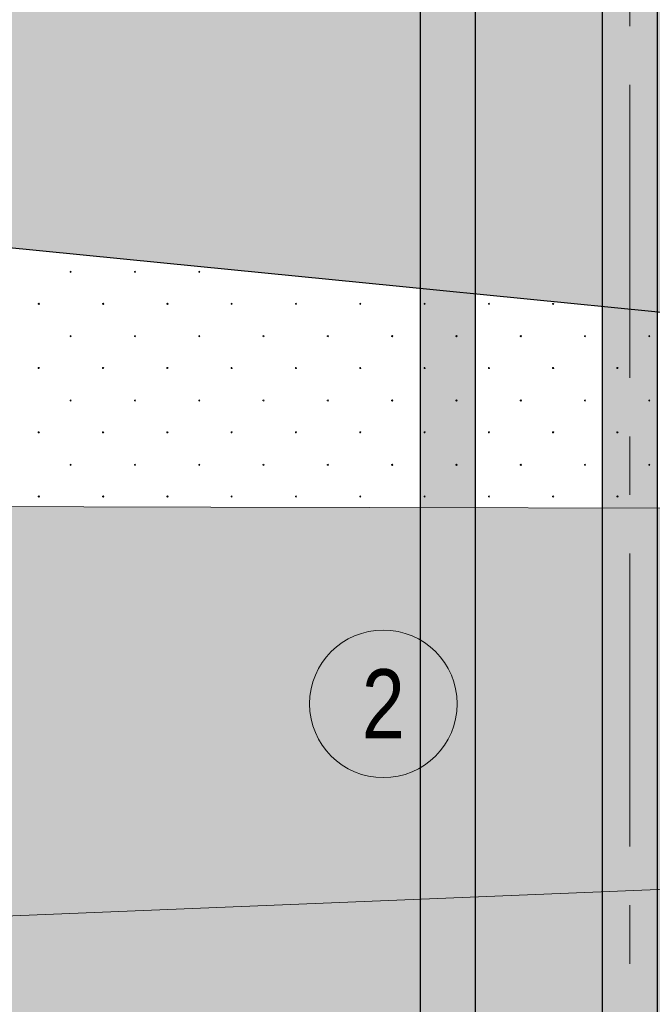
# Model space of a CAD drawing. Header units: millimetres. Extents: x 615418 to 955542, y 450519 to 646666.
# Tile 77 of 84: x 913903 to 920760, y 600895 to 611566. Entities that reach past the tile are written whole.
import ezdxf
from ezdxf.enums import TextEntityAlignment as Align

# ---------------------------------------------------------------- set-up
doc = ezdxf.new("R2010")
doc.units = ezdxf.units.MM
doc.linetypes.add('CENTER', pattern=[50.8, 31.75, -6.35, 6.35, -6.35])
doc.linetypes.add('осевая', pattern=[50.8, 31.75, -6.35, 6.35, -6.35])
for name, color, linetype in [('Bound', 7, 'Continuous'), ('Fill', 7, 'Continuous'), ('Геология', 7, 'Continuous')]:
    doc.layers.add(name, color=color, linetype=linetype)
doc.layers.add('Отдел_Оси', color=1, linetype='осевая', lineweight=15)
doc.styles.get("Standard").update_dxf_attribs({"font": 'arial.ttf'})

# ---------------------------------------------------------------- blocks, each defined once
blk = doc.blocks.new('пфз блцу')
at = {"layer": 'Fill'}
h = blk.add_hatch(color=4, dxfattribs=at)
h.dxf.hatch_style = 1
h.paths.add_polyline_path([(1791247, 1263972), (1790647, 1263972), (1790647, 1230222), (1791247, 1230222)])
h = blk.add_hatch(color=1, dxfattribs=at)
h.dxf.hatch_style = 1
h.paths.add_polyline_path([(1789275, 1263622), (1788675, 1263622), (1788675, 1230722), (1789275, 1230722)])
at = {"ltscale": 100}
for points in [[(1790647, 1263972), (1791247, 1263972), (1791247, 1230222), (1790647, 1230222)], [(1788675, 1263622), (1789275, 1263622), (1789275, 1230722), (1788675, 1230722)]]:
    blk.add_lwpolyline(points, close=True, dxfattribs=at)
blk = doc.blocks.new('круг2')
at = {"true_color": 0xffffff}
h = blk.add_hatch(color=7, dxfattribs=at)
edge = h.paths.add_edge_path()
edge.add_arc((0, 0), 0.8, 0, 360)
at = {"color": 7, "lineweight": 0}
blk.add_circle((0, 0), 0.8, dxfattribs=at)
at = {"color": 7, "lineweight": 0, "width": 0.8}
blk.add_text('2', height=0.75, dxfattribs=at).set_placement((0, 0), align=Align.MIDDLE_CENTER)

msp = doc.modelspace()

# ---------------------------------------------------------------- hatches: boundary and pattern name
at = {"layer": 'Fill'}
h = msp.add_hatch(dxfattribs=at)
h.set_pattern_fill('GR28', color=256, scale=1500, pattern_type=2)
h.set_pattern_definition([(90, (766712.94, 605367.84), (-375, 375), [16.5, -733.5]), (45, (766712.94, 605384.34), (-375, 375), [16.9706, -513.3595]), (0, (766724.94, 605396.34), (375, 375), [16.5, -733.5]), (315, (766741.44, 605396.34), (375, 375), [16.9706, -513.3595]), (90, (766753.44, 605367.84), (-375, 375), [16.5, -733.5]), (45, (766741.44, 605355.84), (-375, 375), [16.9706, -513.3595]), (0, (766724.94, 605355.84), (375, 375), [16.5, -733.5]), (315, (766712.94, 605367.84), (375, 375), [16.9706, -513.3595])])
h.paths.add_polyline_path([(954042.3, 612196.3), (952932.2, 612221), (950945.6, 612248.9), (948483, 612275.4), (945897.3, 612319.8), (945495, 612328.6), (943208, 612355.8), (938942, 612422.4), (938723.4, 612425.2), (938103.6, 612436.1), (937202.3, 612453), (936366.9, 612466.8), (935871.1, 612474.4), (935290.4, 612485.8), (934827.7, 612498.1), (930301.4, 612595.9), (929082.5, 612621.3), (928036.1, 612634.5), (924709.2, 612731.4), (924444, 612738.1), (923473.3, 612754.6), (923260.6, 612761.9), (919851.4, 612855.8), (919600.8, 612855.8), (919037.9, 612855.8), (913532.5, 613270.4), (911463.7, 613533.3), (908429.6, 613855.8), (905067.9, 614139.3), (902921.9, 614317.7), (896767, 611855.8), (889667, 611855.8), (889667, 611329.8), (892114.6, 611132.7), (894705.3, 610897.8), (897296, 610663), (899886.7, 610428.2), (902477.4, 610193.3), (905068.1, 609942.3), (907658.7, 609691.2), (910249.4, 609440.2), (912840.1, 609189.1), (915430.7, 608932.6), (918021.4, 608676.1), (920785.7, 608402.4), (930783.4, 608408.2), (935782.2, 608411.1), (940781, 608414), (945779.9, 608416.9), (950535.1, 608419.6), (954042.3, 608423.3)])
at = {"layer": 'Fill', "lineweight": 13}
h = msp.add_hatch(dxfattribs=at)
h.set_pattern_fill('GR30', color=256, scale=1500, pattern_type=2)
h.set_pattern_definition([(197.866148, (766950.019, 605597.732), (-1469.25, -489.3829239), [8.8168, -15942.6809]), (197.866148, (767197.519, 605845.232), (-1469.25, -489.3829239), [8.8168, -15942.6809]), (270, (767189.1, 605842.5), (489.75, 3e-14), [8.8168, -480.5661]), (270, (766941.6, 605595), (489.75, 3e-14), [8.8168, -480.5661]), (342.133852, (766941.694, 605586.242), (13713.0000001, -4404.4463148), [8.817, -15942.6807]), (342.133852, (767189.194, 605833.742), (13713.0000001, -4404.4463148), [8.817, -15942.6807]), (53.95219, (766949.944, 605583.392), (2448.75, 3425.680467), [8.817, -6649.238]), (53.95219, (767197.444, 605830.892), (2448.75, 3425.680467), [8.817, -6649.238]), (126.04781, (767202.694, 605838.092), (-1469.25, 1957.5316954), [8.8168, -6649.2382]), (126.04781, (766955.194, 605590.592), (-1469.25, 1957.5316954), [8.8168, -6649.2382])])
h.paths.add_polyline_path([(933579.3, 602648.5), (943944.1, 603034.7), (951843.6, 603295.4), (954042.3, 603379.5), (954989.5, 603415.7), (952542.3, 604231.5), (954042.3, 605231.5), (954042.3, 605512.1), (950535.1, 605748.2), (943944.1, 606214.7), (943496.9, 606250.4), (936616.8, 606252.6), (929736.7, 606258.9), (922856.7, 606269.1), (915976.6, 606282.8), (909096.5, 606299.3), (902216.5, 606317.9), (895336.4, 606337.9), (888456.3, 606358.3), (881576.2, 606378.3), (874696.2, 606397), (867816.1, 606413.5), (860936, 606427.2), (854055.9, 606437.4), (847475.8, 606438.8), (840295.8, 606445.8), (837106.8, 606445.8), (834117.9, 606445.8), (831128.9, 606445.9), (828139.9, 606445.9), (825151, 606445.9), (822162, 606445.9), (819173, 606445.9), (817678.5, 606445.9), (817678.5, 606445.8), (816922.4, 606485.4), (816175.6, 606517.7), (815428.8, 606549.5), (814681.9, 606581.4), (813935.1, 606613.2), (813188.3, 606645.1), (812441.5, 606675.7), (811694.6, 606706.2), (810947.8, 606736.8), (810200.9, 606767.4), (809454.1, 606795.8), (808707.2, 606824.3), (807960.3, 606852.8), (807213.4, 606881.3), (806466.5, 606907), (805719.6, 606932.7), (804972.7, 606958.5), (804225.8, 606984.2), (803478.8, 607006.5), (802731.8, 607028.9), (801984.8, 607051.2), (801237.9, 607073.6), (800490.8, 607092.2), (799743.8, 607110.7), (798996.7, 607129.3), (798249.7, 607147.8), (797502.6, 607162.3), (796755.5, 607176.8), (796008.4, 607191.3), (795161.3, 607205.8), (793411.4, 607124.1), (791761.5, 606882.5), (790111.6, 606491.6), (788461.7, 605968.4), (786811.8, 605335.8), (785161.9, 604621.6), (783512.1, 603856.8), (781862.2, 603074.9), (780450.5, 602420.5), (781424.5, 602419.5), (782398.6, 602418.6), (783372.6, 602417.6), (784346.7, 602416.6), (785320.7, 602415.6), (786294.8, 602414.7), (787268.8, 602413.7), (788242.9, 602412.7), (789217, 602411.7), (790191, 602410.7), (791165.1, 602409.8), (792139.1, 602408.8), (793113.2, 602407.8), (794087.2, 602406.8), (795230.8, 602406.8), (796008.2, 602381.8), (796755, 602357.8), (797501.9, 602333.8), (798248.8, 602309.8), (798995.4, 602279), (799742.1, 602248.3), (800488.8, 602217.5), (801235.5, 602186.8), (801982, 602149.8), (802728.5, 602112.7), (803475, 602075.7), (804221.5, 602038.7), (804967.9, 601996.1), (805714.3, 601953.5), (806460.6, 601910.9), (807207, 601868.3), (807953.2, 601821.1), (808699.4, 601773.9), (809445.7, 601726.7), (810191.9, 601679.5), (810938, 601628.8), (811684.2, 601578.2), (812430.3, 601527.5), (813176.5, 601476.9), (813922.6, 601424.1), (814668.6, 601371.4), (815414.7, 601318.6), (816160.8, 601265.8), (816906.9, 601212.3), (817678, 601145.9), (819173, 601145.9), (822162, 601145.9), (825151, 601145.9), (828139.9, 601145.9), (831128.9, 601145.9), (834117.9, 601145.9), (837106.8, 601145.8), (840295.8, 601145.8), (843649.5, 601143.8), (847475.8, 601145.8), (850356.8, 601128.3), (853710.5, 601115.5), (857064.2, 601100), (860417.9, 601082.4), (863771.6, 601063.7), (867125.2, 601044.5), (870478.9, 601025.7), (873832.6, 601008.2), (877186.3, 600992.6), (880540, 600979.8), (883893.6, 600970.2), (887247.3, 600964.3), (890601, 600962.3), (892119.9, 601012.4), (902484.8, 601398.7), (912849.6, 601812.2), (923214.4, 602235)])
h = msp.add_hatch(dxfattribs=at)
h.set_pattern_fill('GR29', color=256, scale=1500, pattern_type=2)
h.set_pattern_definition([(197.87055, (767405.044, 606052.442), (-2090.787921, -696.5901627), [8.1465, -22691.8873]), (197.87055, (767060.044, 605707.442), (-2090.787921, -696.5901627), [8.1465, -22691.8873]), (270, (767052.3, 605704.9), (696.9293, 4e-14), [8.146, -688.4443]), (270, (767397.3, 606049.9), (696.9293, 4e-14), [8.146, -688.4443]), (342.12945, (767397.394, 606041.792), (19514.0205961, -6269.3114633), [8.1465, -22691.8873]), (342.12945, (767052.394, 605696.792), (19514.0205961, -6269.3114633), [8.1465, -22691.8873]), (53.95936, (767405.044, 606039.24), (3484.646535, 4876.131138), [8.1465, -9468.1]), (53.95936, (767060.044, 605694.24), (3484.646535, 4876.131138), [8.1465, -9468.1]), (126.04064, (767064.874, 605700.84), (-2090.787921, 2786.36065), [8.146, -9468.1007]), (126.04064, (767409.874, 606045.84), (-2090.787921, 2786.36065), [8.146, -9468.1007])])
h.paths.add_polyline_path([(946165.8, 599637.2), (950535.1, 599915.3), (954042.3, 600127.5), (954042.3, 602231.5), (955542.3, 603231.5), (954989.5, 603415.7), (954042.3, 603379.5), (951843.6, 603295.4), (943944.1, 603034.7), (933579.3, 602648.5), (923214.4, 602235), (912849.6, 601812.2), (902484.8, 601398.7), (892119.9, 601012.4), (890601, 600962.3), (886930.5, 600781.1), (884340, 600669.3), (881749.5, 600557.5), (879158.8, 600462.1), (876568.2, 600366.7), (873977.5, 600271.3), (871386.9, 600175.9), (868796.1, 600100.4), (866205.3, 600025), (863614.5, 599949.5), (861023.8, 599874), (858432.9, 599820.9), (855841.9, 599767.9), (853251, 599714.8), (850660.1, 599661.8), (847475.8, 599545.8), (840295.8, 599545.8), (837106.8, 599545.8), (834117.9, 599545.8), (831128.9, 599545.8), (828139.9, 599545.9), (825151, 599545.9), (822162, 599545.9), (819173, 599545.9), (817678.5, 599545.8), (816903.7, 599474.9), (816157.8, 599418.1), (815411.8, 599362), (814665.9, 599305.8), (813920, 599249.7), (813174, 599193.6), (812428, 599139.8), (811682, 599085.9), (810936, 599032.1), (810190.1, 598978.2), (809444, 598928), (808697.8, 598877.8), (807951.7, 598827.6), (807205.6, 598777.4), (806459.4, 598732.1), (805713.2, 598686.8), (804966.9, 598641.5), (804220.7, 598596.3), (803474.2, 598556.9), (802727.8, 598517.5), (801981.4, 598478.1), (801235, 598438.7), (800488.4, 598406.1), (799741.8, 598373.4), (798995.2, 598340.7), (798248.6, 598308), (797501.7, 598282.4), (796754.9, 598256.9), (796008.1, 598231.4), (795136.3, 598205.1), (795071.3, 598205.7), (793411.4, 598203.9), (791761.5, 598198.1), (790111.6, 598188.7), (788461.7, 598176.1), (786811.8, 598160.8), (785161.9, 598143.7), (783512.1, 598125.2), (781862.2, 598106.4), (780212.3, 598088), (778562.4, 598070.8), (776912.5, 598055.6), (775262.6, 598043), (773612.7, 598033.6), (771962.8, 598027.8), (770212.9, 598025.8), (765601, 598053), (761089.1, 598133.5), (756577.2, 598263.6), (752065.3, 598437.8), (747553.4, 598648.3), (743041.5, 598886.1), (738529.6, 599140.7), (734017.7, 599401), (729505.8, 599655.6), (724993.9, 599893.3), (720482, 600103.9), (715970.1, 600278.1), (711458.2, 600408.2), (706946.3, 600488.6), (702434.4, 600515.8), (688535.1, 600172.8), (657179.2, 600049), (648050.1, 600607.1), (638506.2, 601983), (633618.5, 603231.5), (632118.4, 602231.5), (632118.4, 594516.2), (648050.1, 593573.8), (688535.1, 593577.4), (705044.4, 593577.3), (721336.5, 593180.5), (737628.6, 592783.6), (755362.9, 594099.9), (766712.9, 594451.3), (770212.9, 594545.8), (795161.3, 594606.1), (798250.3, 594601.9), (801239.2, 594590.3), (804228.2, 594571.5), (807217.2, 594546.3), (810206.1, 594515.8), (813195.1, 594481.5), (816184.1, 594444.7), (819173, 594407), (822162, 594370.2), (825151, 594335.8), (828139.9, 594305.4), (831128.9, 594280.2), (834117.9, 594261.4), (837106.8, 594249.8), (840295.8, 594245.8), (847475.8, 594245.7), (885266.5, 593669.6)])

# ---------------------------------------------------------------- linework, layer by layer
at = {"layer": 'Bound'}
msp.add_lwpolyline([(892114.6, 611132.7), (894705.3, 610897.8), (897296, 610663), (899886.7, 610428.2), (902477.4, 610193.3), (905068.1, 609942.3), (907658.7, 609691.2), (910249.4, 609440.2), (912840.1, 609189.1), (915430.7, 608932.6), (918021.4, 608676.1), (920785.7, 608402.4), (923202.7, 608163), (925793.3, 607912), (928384, 607661), (930046.3, 607499.9), (930974.7, 607409.9), (933565.3, 607158.9), (936156, 606924), (938746.7, 606689.2), (943496.9, 606250.4), (943944.1, 606214.7), (950535.1, 605748.2), (954042.3, 605512.1)], dxfattribs=at)
msp.add_lwpolyline([(892114.6, 611132.7), (894705.3, 610897.8), (897296, 610663), (899886.7, 610428.2), (902477.4, 610193.3), (905068.1, 609942.3), (907658.7, 609691.2), (910249.4, 609440.2), (912840.1, 609189.1), (915430.7, 608932.6), (918021.4, 608676.1), (920785.7, 608402.4), (923202.7, 608163), (925793.3, 607912), (928384, 607661), (930046.3, 607499.9), (930974.7, 607409.9), (933565.3, 607158.9), (936156, 606924), (938746.7, 606689.2), (943496.9, 606250.4), (943944.1, 606214.7), (950535.1, 605748.2), (954042.3, 605512.1)], dxfattribs=at)
at = {"layer": 'Bound', "color": 7, "linetype": 'Continuous', "lineweight": 0, "flags": 128}
for points in [[(943496.9, 606250.4), (936616.8, 606252.6), (929736.7, 606258.9), (922856.7, 606269.1), (915976.6, 606282.8), (909096.5, 606299.3), (902216.5, 606317.9), (895336.4, 606337.9), (888456.3, 606358.3), (881576.2, 606378.3), (874696.2, 606397), (867816.1, 606413.5), (860936, 606427.2), (854055.9, 606437.4), (847475.8, 606438.8)], [(954989.8, 603415.7), (954042.3, 603379.5), (951843.6, 603295.4), (943944.1, 603034.7), (933579.3, 602648.5), (923214.4, 602235), (912849.6, 601812.2), (902484.8, 601398.7), (892119.9, 601012.4), (890601, 600962.3), (887247.3, 600964.3), (883893.6, 600970.2), (880540, 600979.8), (877186.3, 600992.6), (873832.6, 601008.2), (870478.9, 601025.7), (867125.2, 601044.5), (863771.6, 601063.7), (860417.9, 601082.4), (857064.2, 601100), (853710.5, 601115.5)]]:
    msp.add_lwpolyline(points, dxfattribs=at)
at = {"layer": 'Fill', "linetype": 'Continuous', "lineweight": 13}
for p, q in [((914457.1, 608838.8), (914449.4, 608836.3)), ((914449.4, 608836.3), (914449.4, 608828.1)), ((914449.5, 608828.2), (914457.2, 608825.7)), ((914457.1, 608825.6), (914461.9, 608832.2)), ((914462, 608832.2), (914457.2, 608838.8)), ((915154.1, 608838.8), (915146.3, 608836.3)), ((915146.3, 608836.3), (915146.3, 608828.1)), ((915146.4, 608828.2), (915154.2, 608825.7)), ((915158.9, 608832.2), (915154.1, 608838.8)), ((915154.1, 608825.6), (915158.9, 608832.2)), ((915851, 608838.8), (915843.2, 608836.3)), ((915843.3, 608836.3), (915843.3, 608828.1)), ((915843.3, 608828.2), (915851.1, 608825.7)), ((915855.8, 608832.2), (915851, 608838.8)), ((915851, 608825.6), (915855.8, 608832.2)), ((914112.1, 608493.8), (914104.4, 608491.3)), ((914104.4, 608491.3), (914104.4, 608483.1)), ((914104.5, 608483.2), (914112.2, 608480.7)), ((914112.1, 608480.6), (914116.9, 608487.2)), ((914117, 608487.2), (914112.2, 608493.8)), ((914809.1, 608493.8), (914801.3, 608491.3)), ((914801.3, 608491.3), (914801.3, 608483.1)), ((914801.4, 608483.2), (914809.2, 608480.7)), ((914813.9, 608487.2), (914809.1, 608493.8)), ((914809.1, 608480.6), (914813.9, 608487.2)), ((915506, 608493.8), (915498.2, 608491.3)), ((915498.3, 608491.3), (915498.3, 608483.1)), ((915498.3, 608483.2), (915506.1, 608480.7)), ((915510.8, 608487.2), (915506, 608493.8)), ((915506, 608480.6), (915510.8, 608487.2)), ((916202.9, 608493.8), (916195.2, 608491.3)), ((916195.2, 608491.3), (916195.2, 608483.1)), ((916195.3, 608483.2), (916203, 608480.7)), ((916202.9, 608480.6), (916207.7, 608487.2)), ((916207.7, 608487.2), (916203, 608493.8)), ((916899.8, 608493.8), (916892.1, 608491.3)), ((916892.1, 608491.3), (916892.1, 608483.1)), ((916892.2, 608483.2), (916899.9, 608480.7)), ((916899.8, 608480.6), (916904.6, 608487.2)), ((916904.7, 608487.2), (916899.9, 608493.8)), ((917596.8, 608493.8), (917589, 608491.3)), ((917589.1, 608491.3), (917589.1, 608483.1)), ((917589.1, 608483.2), (917596.9, 608480.7)), ((917601.6, 608487.2), (917596.8, 608493.8)), ((917596.8, 608480.6), (917601.6, 608487.2)), ((918293.7, 608493.8), (918285.9, 608491.3)), ((918286, 608491.3), (918286, 608483.1)), ((918286.1, 608483.2), (918293.8, 608480.7)), ((918298.5, 608487.2), (918293.7, 608493.8)), ((918293.7, 608480.6), (918298.5, 608487.2)), ((918990.6, 608493.8), (918982.9, 608491.3)), ((918982.9, 608491.3), (918982.9, 608483.1)), ((918983, 608483.2), (918990.7, 608480.7)), ((918990.6, 608480.6), (918995.4, 608487.2)), ((918995.5, 608487.2), (918990.7, 608493.8)), ((919687.6, 608493.8), (919679.8, 608491.3)), ((919679.9, 608491.3), (919679.9, 608483.1)), ((919679.9, 608483.2), (919687.7, 608480.7)), ((919692.4, 608487.2), (919687.6, 608493.8)), ((919687.6, 608480.6), (919692.4, 608487.2)), ((914457.1, 608142.2), (914449.4, 608139.7)), ((914449.4, 608139.7), (914449.4, 608131.5)), ((914449.5, 608131.6), (914457.2, 608129.1)), ((914457.1, 608129), (914461.9, 608135.6)), ((914462, 608135.6), (914457.2, 608142.2)), ((915154.1, 608142.2), (915146.3, 608139.7)), ((915146.3, 608139.7), (915146.3, 608131.5)), ((915146.4, 608131.6), (915154.2, 608129.1)), ((915158.9, 608135.6), (915154.1, 608142.2)), ((915154.1, 608129), (915158.9, 608135.6)), ((915851, 608142.2), (915843.2, 608139.7)), ((915843.3, 608139.7), (915843.3, 608131.5)), ((915843.3, 608131.6), (915851.1, 608129.1)), ((915855.8, 608135.6), (915851, 608142.2)), ((915851, 608129), (915855.8, 608135.6)), ((916547.9, 608142.2), (916540.2, 608139.7)), ((916540.2, 608139.7), (916540.2, 608131.5)), ((916540.3, 608131.6), (916548, 608129.1)), ((916547.9, 608129), (916552.7, 608135.6)), ((916552.7, 608135.6), (916548, 608142.2)), ((917244.8, 608142.2), (917237.1, 608139.7)), ((917237.1, 608139.7), (917237.1, 608131.5)), ((917237.2, 608131.6), (917244.9, 608129.1)), ((917244.8, 608129), (917249.6, 608135.6)), ((917249.7, 608135.6), (917244.9, 608142.2)), ((917941.8, 608142.2), (917934, 608139.7)), ((917934.1, 608139.7), (917934.1, 608131.5)), ((917934.1, 608131.6), (917941.9, 608129.1)), ((917946.6, 608135.6), (917941.8, 608142.2)), ((917941.8, 608129), (917946.6, 608135.6)), ((918638.7, 608142.2), (918630.9, 608139.7)), ((918631, 608139.7), (918631, 608131.5)), ((918631.1, 608131.6), (918638.8, 608129.1)), ((918643.5, 608135.6), (918638.7, 608142.2)), ((918638.7, 608129), (918643.5, 608135.6)), ((919335.6, 608142.2), (919327.9, 608139.7)), ((919327.9, 608139.7), (919327.9, 608131.5)), ((919328, 608131.6), (919335.7, 608129.1)), ((919335.6, 608129), (919340.4, 608135.6)), ((919340.5, 608135.6), (919335.7, 608142.2)), ((920032.6, 608142.2), (920024.8, 608139.7)), ((920024.9, 608139.7), (920024.9, 608131.5)), ((920024.9, 608131.6), (920032.7, 608129.1)), ((920037.4, 608135.6), (920032.6, 608142.2)), ((920032.6, 608129), (920037.4, 608135.6)), ((920729.5, 608142.2), (920721.7, 608139.7)), ((920721.8, 608139.7), (920721.8, 608131.5)), ((920721.8, 608131.6), (920729.6, 608129.1)), ((920734.3, 608135.6), (920729.5, 608142.2)), ((920729.5, 608129), (920734.3, 608135.6)), ((914112.1, 607797.2), (914104.4, 607794.7)), ((914104.4, 607794.7), (914104.4, 607786.5)), ((914104.5, 607786.6), (914112.2, 607784.1)), ((914112.1, 607784), (914116.9, 607790.6)), ((914117, 607790.6), (914112.2, 607797.2)), ((914809.1, 607797.2), (914801.3, 607794.7)), ((914801.3, 607794.7), (914801.3, 607786.5)), ((914801.4, 607786.6), (914809.2, 607784.1)), ((914813.9, 607790.6), (914809.1, 607797.2)), ((914809.1, 607784), (914813.9, 607790.6)), ((915506, 607797.2), (915498.2, 607794.7)), ((915498.3, 607794.7), (915498.3, 607786.5)), ((915498.3, 607786.6), (915506.1, 607784.1)), ((915510.8, 607790.6), (915506, 607797.2)), ((915506, 607784), (915510.8, 607790.6)), ((916202.9, 607797.2), (916195.2, 607794.7)), ((916195.2, 607794.7), (916195.2, 607786.5)), ((916195.3, 607786.6), (916203, 607784.1)), ((916202.9, 607784), (916207.7, 607790.6)), ((916207.7, 607790.6), (916203, 607797.2)), ((916899.8, 607797.2), (916892.1, 607794.7)), ((916892.1, 607794.7), (916892.1, 607786.5)), ((916892.2, 607786.6), (916899.9, 607784.1)), ((916899.8, 607784), (916904.6, 607790.6)), ((916904.7, 607790.6), (916899.9, 607797.2)), ((917596.8, 607797.2), (917589, 607794.7)), ((917589.1, 607794.7), (917589.1, 607786.5)), ((917589.1, 607786.6), (917596.9, 607784.1)), ((917601.6, 607790.6), (917596.8, 607797.2)), ((917596.8, 607784), (917601.6, 607790.6)), ((918293.7, 607797.2), (918285.9, 607794.7)), ((918286, 607794.7), (918286, 607786.5)), ((918286.1, 607786.6), (918293.8, 607784.1)), ((918298.5, 607790.6), (918293.7, 607797.2)), ((918293.7, 607784), (918298.5, 607790.6)), ((918990.6, 607797.2), (918982.9, 607794.7)), ((918982.9, 607794.7), (918982.9, 607786.5)), ((918983, 607786.6), (918990.7, 607784.1)), ((918990.6, 607784), (918995.4, 607790.6)), ((918995.5, 607790.6), (918990.7, 607797.2)), ((919687.6, 607797.2), (919679.8, 607794.7)), ((919679.9, 607794.7), (919679.9, 607786.5)), ((919679.9, 607786.6), (919687.7, 607784.1)), ((919692.4, 607790.6), (919687.6, 607797.2)), ((919687.6, 607784), (919692.4, 607790.6)), ((920384.5, 607797.2), (920376.7, 607794.7)), ((920376.8, 607794.7), (920376.8, 607786.5)), ((920376.8, 607786.6), (920384.6, 607784.1)), ((920389.3, 607790.6), (920384.5, 607797.2)), ((920384.5, 607784), (920389.3, 607790.6)), ((914457.1, 607445.6), (914449.4, 607443.1)), ((914449.4, 607443.1), (914449.4, 607435)), ((914449.5, 607435), (914457.2, 607432.5)), ((914457.1, 607432.4), (914461.9, 607439)), ((914462, 607439), (914457.2, 607445.6)), ((915154.1, 607445.6), (915146.3, 607443.1)), ((915146.3, 607443.1), (915146.3, 607435)), ((915146.4, 607435), (915154.2, 607432.5)), ((915158.9, 607439), (915154.1, 607445.6)), ((915154.1, 607432.4), (915158.9, 607439)), ((915851, 607445.6), (915843.2, 607443.1)), ((915843.3, 607443.1), (915843.3, 607435)), ((915843.3, 607435), (915851.1, 607432.5)), ((915855.8, 607439), (915851, 607445.6)), ((915851, 607432.4), (915855.8, 607439)), ((916547.9, 607445.6), (916540.2, 607443.1)), ((916540.2, 607443.1), (916540.2, 607435)), ((916540.3, 607435), (916548, 607432.5)), ((916547.9, 607432.4), (916552.7, 607439)), ((916552.7, 607439), (916548, 607445.6)), ((917244.8, 607445.6), (917237.1, 607443.1)), ((917237.1, 607443.1), (917237.1, 607435)), ((917237.2, 607435), (917244.9, 607432.5)), ((917244.8, 607432.4), (917249.6, 607439)), ((917249.7, 607439), (917244.9, 607445.6)), ((917941.8, 607445.6), (917934, 607443.1)), ((917934.1, 607443.1), (917934.1, 607435)), ((917934.1, 607435), (917941.9, 607432.5)), ((917946.6, 607439), (917941.8, 607445.6)), ((917941.8, 607432.4), (917946.6, 607439)), ((918638.7, 607445.6), (918630.9, 607443.1)), ((918631, 607443.1), (918631, 607435)), ((918631.1, 607435), (918638.8, 607432.5)), ((918643.5, 607439), (918638.7, 607445.6)), ((918638.7, 607432.4), (918643.5, 607439)), ((919335.6, 607445.6), (919327.9, 607443.1)), ((919327.9, 607443.1), (919327.9, 607435)), ((919328, 607435), (919335.7, 607432.5)), ((919335.6, 607432.4), (919340.4, 607439)), ((919340.5, 607439), (919335.7, 607445.6)), ((920032.6, 607445.6), (920024.8, 607443.1)), ((920024.9, 607443.1), (920024.9, 607435)), ((920024.9, 607435), (920032.7, 607432.5)), ((920037.4, 607439), (920032.6, 607445.6)), ((920032.6, 607432.4), (920037.4, 607439)), ((920729.5, 607445.6), (920721.7, 607443.1)), ((920721.8, 607443.1), (920721.8, 607435)), ((920721.8, 607435), (920729.6, 607432.5)), ((920734.3, 607439), (920729.5, 607445.6)), ((920729.5, 607432.4), (920734.3, 607439)), ((914112.1, 607100.6), (914104.4, 607098.1)), ((914104.4, 607098.1), (914104.4, 607090)), ((914104.5, 607090), (914112.2, 607087.5)), ((914112.1, 607087.4), (914116.9, 607094)), ((914117, 607094), (914112.2, 607100.6)), ((914809.1, 607100.6), (914801.3, 607098.1)), ((914801.3, 607098.1), (914801.3, 607090)), ((914801.4, 607090), (914809.2, 607087.5)), ((914813.9, 607094), (914809.1, 607100.6)), ((914809.1, 607087.4), (914813.9, 607094)), ((915506, 607100.6), (915498.2, 607098.1)), ((915498.3, 607098.1), (915498.3, 607090)), ((915498.3, 607090), (915506.1, 607087.5)), ((915510.8, 607094), (915506, 607100.6)), ((915506, 607087.4), (915510.8, 607094)), ((916202.9, 607100.6), (916195.2, 607098.1)), ((916195.2, 607098.1), (916195.2, 607090)), ((916195.3, 607090), (916203, 607087.5)), ((916202.9, 607087.4), (916207.7, 607094)), ((916207.7, 607094), (916203, 607100.6)), ((916899.8, 607100.6), (916892.1, 607098.1)), ((916892.1, 607098.1), (916892.1, 607090)), ((916892.2, 607090), (916899.9, 607087.5)), ((916899.8, 607087.4), (916904.6, 607094)), ((916904.7, 607094), (916899.9, 607100.6)), ((917596.8, 607100.6), (917589, 607098.1)), ((917589.1, 607098.1), (917589.1, 607090)), ((917589.1, 607090), (917596.9, 607087.5)), ((917601.6, 607094), (917596.8, 607100.6)), ((917596.8, 607087.4), (917601.6, 607094)), ((918293.7, 607100.6), (918285.9, 607098.1)), ((918286, 607098.1), (918286, 607090)), ((918286.1, 607090), (918293.8, 607087.5)), ((918298.5, 607094), (918293.7, 607100.6)), ((918293.7, 607087.4), (918298.5, 607094)), ((918990.6, 607100.6), (918982.9, 607098.1)), ((918982.9, 607098.1), (918982.9, 607090)), ((918983, 607090), (918990.7, 607087.5)), ((918990.6, 607087.4), (918995.4, 607094)), ((918995.5, 607094), (918990.7, 607100.6)), ((919687.6, 607100.6), (919679.8, 607098.1)), ((919679.9, 607098.1), (919679.9, 607090)), ((919679.9, 607090), (919687.7, 607087.5)), ((919692.4, 607094), (919687.6, 607100.6)), ((919687.6, 607087.4), (919692.4, 607094)), ((920384.5, 607100.6), (920376.7, 607098.1)), ((920376.8, 607098.1), (920376.8, 607090)), ((920376.8, 607090), (920384.6, 607087.5)), ((920389.3, 607094), (920384.5, 607100.6)), ((920384.5, 607087.4), (920389.3, 607094)), ((914457.1, 606749), (914449.4, 606746.5)), ((914449.4, 606746.5), (914449.4, 606738.4)), ((914449.5, 606738.4), (914457.2, 606735.9)), ((914457.1, 606735.8), (914461.9, 606742.4)), ((914462, 606742.4), (914457.2, 606749)), ((915154.1, 606749), (915146.3, 606746.5)), ((915146.3, 606746.5), (915146.3, 606738.4)), ((915146.4, 606738.4), (915154.2, 606735.9)), ((915158.9, 606742.4), (915154.1, 606749)), ((915154.1, 606735.8), (915158.9, 606742.4)), ((915851, 606749), (915843.2, 606746.5)), ((915843.3, 606746.5), (915843.3, 606738.4)), ((915843.3, 606738.4), (915851.1, 606735.9)), ((915855.8, 606742.4), (915851, 606749)), ((915851, 606735.8), (915855.8, 606742.4)), ((916547.9, 606749), (916540.2, 606746.5)), ((916540.2, 606746.5), (916540.2, 606738.4)), ((916540.3, 606738.4), (916548, 606735.9)), ((916547.9, 606735.8), (916552.7, 606742.4)), ((916552.7, 606742.4), (916548, 606749)), ((917244.8, 606749), (917237.1, 606746.5)), ((917237.1, 606746.5), (917237.1, 606738.4)), ((917237.2, 606738.4), (917244.9, 606735.9)), ((917244.8, 606735.8), (917249.6, 606742.4)), ((917249.7, 606742.4), (917244.9, 606749)), ((917941.8, 606749), (917934, 606746.5)), ((917934.1, 606746.5), (917934.1, 606738.4)), ((917934.1, 606738.4), (917941.9, 606735.9)), ((917946.6, 606742.4), (917941.8, 606749)), ((917941.8, 606735.8), (917946.6, 606742.4)), ((918638.7, 606749), (918630.9, 606746.5)), ((918631, 606746.5), (918631, 606738.4)), ((918631.1, 606738.4), (918638.8, 606735.9)), ((918643.5, 606742.4), (918638.7, 606749)), ((918638.7, 606735.8), (918643.5, 606742.4)), ((919335.6, 606749), (919327.9, 606746.5)), ((919327.9, 606746.5), (919327.9, 606738.4)), ((919328, 606738.4), (919335.7, 606735.9)), ((919335.6, 606735.8), (919340.4, 606742.4)), ((919340.5, 606742.4), (919335.7, 606749)), ((920032.6, 606749), (920024.8, 606746.5)), ((920024.9, 606746.5), (920024.9, 606738.4)), ((920024.9, 606738.4), (920032.7, 606735.9)), ((920037.4, 606742.4), (920032.6, 606749)), ((920032.6, 606735.8), (920037.4, 606742.4)), ((920729.5, 606749), (920721.7, 606746.5)), ((920721.8, 606746.5), (920721.8, 606738.4)), ((920721.8, 606738.4), (920729.6, 606735.9)), ((920734.3, 606742.4), (920729.5, 606749)), ((920729.5, 606735.8), (920734.3, 606742.4)), ((914112.1, 606404), (914104.4, 606401.5)), ((914104.4, 606401.5), (914104.4, 606393.4)), ((914104.5, 606393.4), (914112.2, 606390.9)), ((914112.1, 606390.8), (914116.9, 606397.4)), ((914117, 606397.4), (914112.2, 606404)), ((914809.1, 606404), (914801.3, 606401.5)), ((914801.3, 606401.5), (914801.3, 606393.4)), ((914801.4, 606393.4), (914809.2, 606390.9)), ((914813.9, 606397.4), (914809.1, 606404)), ((914809.1, 606390.8), (914813.9, 606397.4)), ((915506, 606404), (915498.2, 606401.5)), ((915498.3, 606401.5), (915498.3, 606393.4)), ((915498.3, 606393.4), (915506.1, 606390.9)), ((915510.8, 606397.4), (915506, 606404)), ((915506, 606390.8), (915510.8, 606397.4)), ((916202.9, 606404), (916195.2, 606401.5)), ((916195.2, 606401.5), (916195.2, 606393.4)), ((916195.3, 606393.4), (916203, 606390.9)), ((916202.9, 606390.8), (916207.7, 606397.4)), ((916207.7, 606397.4), (916203, 606404)), ((916899.8, 606404), (916892.1, 606401.5)), ((916892.1, 606401.5), (916892.1, 606393.4)), ((916892.2, 606393.4), (916899.9, 606390.9)), ((916899.8, 606390.8), (916904.6, 606397.4)), ((916904.7, 606397.4), (916899.9, 606404)), ((917596.8, 606404), (917589, 606401.5)), ((917589.1, 606401.5), (917589.1, 606393.4)), ((917589.1, 606393.4), (917596.9, 606390.9)), ((917601.6, 606397.4), (917596.8, 606404)), ((917596.8, 606390.8), (917601.6, 606397.4)), ((918293.7, 606404), (918285.9, 606401.5)), ((918286, 606401.5), (918286, 606393.4)), ((918286.1, 606393.4), (918293.8, 606390.9)), ((918298.5, 606397.4), (918293.7, 606404)), ((918293.7, 606390.8), (918298.5, 606397.4)), ((918990.6, 606404), (918982.9, 606401.5)), ((918982.9, 606401.5), (918982.9, 606393.4)), ((918983, 606393.4), (918990.7, 606390.9)), ((918990.6, 606390.8), (918995.4, 606397.4)), ((918995.5, 606397.4), (918990.7, 606404)), ((919687.6, 606404), (919679.8, 606401.5)), ((919679.9, 606401.5), (919679.9, 606393.4)), ((919679.9, 606393.4), (919687.7, 606390.9)), ((919692.4, 606397.4), (919687.6, 606404)), ((919687.6, 606390.8), (919692.4, 606397.4)), ((920384.5, 606404), (920376.7, 606401.5)), ((920376.8, 606401.5), (920376.8, 606393.4)), ((920376.8, 606393.4), (920384.6, 606390.9)), ((920389.3, 606397.4), (920384.5, 606404)), ((920384.5, 606390.8), (920389.3, 606397.4))]:
    msp.add_line(p, q, dxfattribs=at)
at = {"layer": 'Отдел_Оси', "color": 1, "linetype": 'CENTER', "ltscale": 100}
msp.add_lwpolyline([(920517, 582284.9), (920517, 636991.9)], dxfattribs=at)

# ---------------------------------------------------------------- block references
at = {"layer": 'Fill', "xscale": 1000, "yscale": 1000, "zscale": 1000}
msp.add_blockref('круг2', (917844.7, 604151.1), dxfattribs=at)
at = {"layer": 'Геология', "color": 6, "xscale": -1}
msp.add_blockref('пфз блцу', (2709492.1, -644766.3), dxfattribs=at)

doc.saveas('drawing.dxf')
